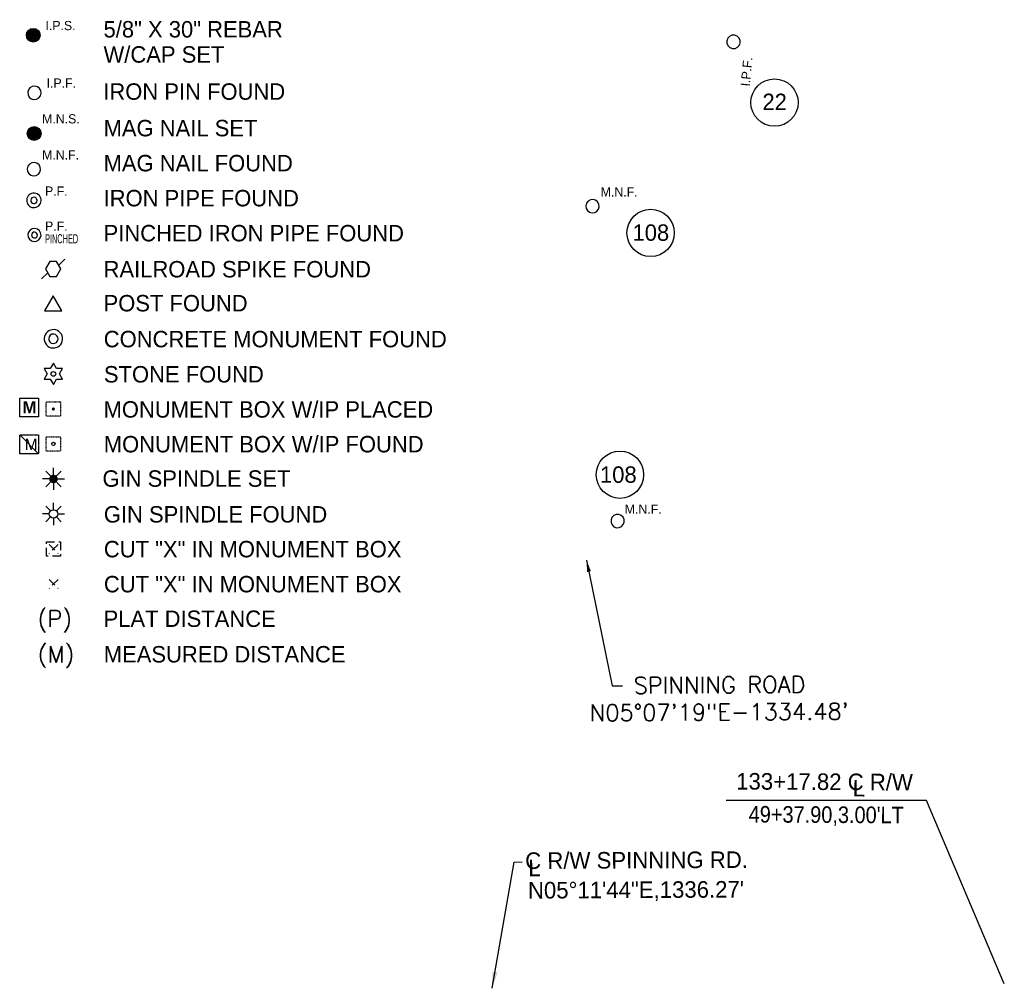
# Model space of a CAD drawing. Header units: feet. Extents: x 1577529 to 1584375, y 671861 to 674419.
# Tile 1 of 12: x 1577529 to 1578278, y 672210 to 672947. Entities that reach past the tile are written whole.
import ezdxf
from ezdxf.enums import TextEntityAlignment as Align

# ---------------------------------------------------------------- set-up
doc = ezdxf.new("R2010")
doc.units = ezdxf.units.FT
doc.header["$MEASUREMENT"] = 0
doc.linetypes.add('HIDDEN', pattern=[0.375, 0.25, -0.125])
doc.linetypes.add('HIDDEN4', pattern=[0.09375, 0.0625, -0.03125])
doc.layers.add('RW_X_Text-CLplat', color=30, linetype='Continuous')
doc.styles.add('C1', font='simplex.shx')
doc.styles.add('LEROY', font='simplex')
doc.styles.add('ODOT', font='arialbd.ttf')
doc.styles.get("Standard").update_dxf_attribs({"font": 'font31.shx'})
doc.styles.add('Style-font31', font='font31.shx')
doc.dimstyles.new('COEC', dxfattribs={"dimscale": 13.9, "dimtxt": 0.18, "dimasz": 0.18, "dimexe": 0.18, "dimexo": 0.0625, "dimgap": 0.09, "dimtad": 1, "dimzin": 0, "dimdsep": 46, "dimtxsty": 'Standard', "dimcen": 0.09, "dimclrd": 256, "dimclre": 256, "dimclrt": 256, "dimaunit": 1, "dimadec": 4, "dimazin": 0, "dimtfac": 1, "dimtofl": 0, "dimtmove": 0, "dimatfit": 3, "dimfxl": 1, "dimtolj": 1, "dimtzin": 0, "dimlwd": -1, "dimlwe": -1, "dimarcsym": 0})

# ---------------------------------------------------------------- blocks, each defined once
blk = doc.blocks.new('306')
at = {"color": 0, "linetype": 'ByBlock'}
for p, q in [((0.0415, 0.0286), (0.0882, 0.0752)), ((-0.0415, -0.0286), (-0.0882, -0.0752))]:
    blk.add_line(p, q, dxfattribs=at)
blk.add_lwpolyline([(-0.025, -0.0571), (0.025, -0.0571), (0.058, 0), (0.025, 0.0571), (-0.025, 0.0571), (-0.058, 0)], close=True, dxfattribs=at)
blk = doc.blocks.new('307')
at = {"linetype": 'HIDDEN4'}
for p, q in [((-0.0543, 0.0543), (0.0543, 0.0543)), ((-0.0543, -0.0544), (-0.0543, 0.0543)), ((0.0543, 0.0543), (0.0543, -0.0544)), ((0.0543, -0.0544), (-0.0543, -0.0544))]:
    blk.add_line(p, q, dxfattribs=at)
at = {"color": 0, "linetype": 'HIDDEN4'}
for p, q in [((-0.0343, 0.0344), (0.0343, -0.0344)), ((0.0343, 0.0343), (-0.0343, -0.0344))]:
    blk.add_line(p, q, dxfattribs=at)
blk = doc.blocks.new('309')
at = {"color": 0, "linetype": 'HIDDEN4'}
for p, q in [((-0.0343, 0.0344), (0.0343, -0.0344)), ((0.0343, 0.0343), (-0.0343, -0.0344))]:
    blk.add_line(p, q, dxfattribs=at)
blk = doc.blocks.new('343')
at = {"color": 0, "linetype": 'ByBlock'}
for radius in [0.0879, 0.045]:
    blk.add_arc((0, 0), radius, 311.53396, 310.53396, dxfattribs=at)

msp = doc.modelspace()

# ---------------------------------------------------------------- hatches: boundary and pattern name
at = {"layer": 'RW_X_Text-CLplat'}
h = msp.add_hatch(color=256, dxfattribs=at)
edge = h.paths.add_edge_path()
edge.add_arc((1577554.42, 672650.91), 1.25, 0, 360)

# ---------------------------------------------------------------- linework, layer by layer
at = {"layer": 'RW_X_Text-CLplat', "linetype": 'Continuous'}
for p, q in [((1577528.92, 672659.26), (1577543.14, 672659.26)), ((1577528.92, 672645.04), (1577528.92, 672659.26)), ((1577543.14, 672659.26), (1577543.14, 672645.04)), ((1577543.14, 672645.04), (1577528.92, 672645.04))]:
    msp.add_line(p, q, dxfattribs=at)
at = {"layer": 'RW_X_Text-CLplat', "linetype": 'HIDDEN4'}
for p, q in [((1577548.98, 672656.34), (1577559.85, 672656.34)), ((1577548.98, 672645.47), (1577548.98, 672656.34)), ((1577559.85, 672656.34), (1577559.85, 672645.47)), ((1577559.85, 672645.47), (1577548.98, 672645.47)), ((1577549.11, 672629.75), (1577559.98, 672629.75)), ((1577549.11, 672618.89), (1577549.11, 672629.75)), ((1577559.98, 672629.75), (1577559.98, 672618.89)), ((1577559.98, 672618.89), (1577549.11, 672618.89))]:
    msp.add_line(p, q, dxfattribs=at)
at = {"layer": 'RW_X_Text-CLplat', "linetype": 'HIDDEN'}
for p, q in [((1577528.87, 672631.15), (1577543.09, 672631.15)), ((1577528.87, 672616.93), (1577528.87, 672631.15)), ((1577543.09, 672631.15), (1577543.09, 672616.93)), ((1577543.09, 672616.93), (1577528.87, 672616.93))]:
    msp.add_line(p, q, dxfattribs=at)
at = {"layer": 'RW_X_Text-CLplat', "color": 6}
msp.add_line((1577528.87, 672631.15), (1577543.09, 672616.93), dxfattribs=at)
at = {"layer": 'RW_X_Text-CLplat'}
for p, q in [((1577554.56, 672597.68), (1577554.56, 672606.07)), ((1577554.56, 672597.68), (1577546.17, 672597.68)), ((1577554.56, 672597.68), (1577548.63, 672603.61)), ((1577554.56, 672597.68), (1577548.63, 672591.75)), ((1577554.56, 672597.68), (1577560.49, 672603.61)), ((1577554.56, 672597.68), (1577562.95, 672597.68)), ((1577554.56, 672597.68), (1577554.56, 672589.29)), ((1577554.56, 672597.68), (1577560.49, 672591.75)), ((1577552.31, 672573.32), (1577548.65, 672576.97)), ((1577554.58, 672574.26), (1577554.58, 672579.43)), ((1577556.86, 672573.32), (1577560.51, 672576.97)), ((1577551.36, 672571.04), (1577546.19, 672571.04)), ((1577552.31, 672568.76), (1577548.65, 672565.11)), ((1577554.58, 672567.82), (1577554.58, 672562.65)), ((1577556.86, 672568.76), (1577560.51, 672565.11)), ((1577557.8, 672571.04), (1577562.97, 672571.04)), ((1578218.7, 672353.14), (1578066.36, 672353.14)), ((1578277.84, 672213.55), (1578218.7, 672353.14))]:
    msp.add_line(p, q, dxfattribs=at)
at = {"layer": 'RW_X_Text-CLplat', "const_width": 5.25}
for points in [[(1577536.56, 672935.27, 1), (1577541.81, 672935.27, 1)], [(1577537.21, 672860.52, 1), (1577542.46, 672860.52, 1)]]:
    msp.add_lwpolyline(points, format="xyb", close=True, dxfattribs=at)
at = {"layer": 'RW_X_Text-CLplat'}
for points in [[(1577554.34, 672736.94), (1577547.82, 672725.64), (1577560.87, 672725.64)], [(1577549.84, 672677.6), (1577547.51, 672673.57), (1577552.17, 672673.57), (1577554.5, 672669.53), (1577556.83, 672673.57), (1577561.48, 672673.57), (1577559.16, 672677.6), (1577561.48, 672681.63), (1577556.83, 672681.63), (1577554.5, 672685.67), (1577552.17, 672681.63), (1577547.51, 672681.63)]]:
    msp.add_lwpolyline(points, close=True, dxfattribs=at)
at = {"layer": 'RW_X_Text-CLplat', "const_width": 3.25, "flags": 128}
msp.add_lwpolyline([(1577552.94, 672597.68, 1), (1577556.18, 672597.68, 1)], format="xyb", close=True, dxfattribs=at)
at = {"layer": 'RW_X_Text-CLplat'}
for centre, radius in [((1577539.19, 672935.27), 5.25), ((1578103.03, 672884.09), 18), ((1577539.84, 672860.52), 5.25), ((1578008.82, 672784.92), 18), ((1577554.5, 672677.6), 1.75), ((1577554.54, 672624.32), 1.25), ((1577985.47, 672600.92), 18), ((1577554.58, 672571.04), 3.22)]:
    msp.add_circle(centre, radius, dxfattribs=at)
for centre, radius, start, end in [((1578071.84, 672930.29), 5.1, 351.02236, 350.02236), ((1577540.04, 672891.51), 5.1, 266.53396, 265.53396), ((1577539.72, 672833.34), 5.1, 266.53396, 265.53396), ((1577539.69, 672809.64), 5.5, 266.53396, 265.53396), ((1577539.69, 672809.64), 2.43, 266.53396, 265.53396), ((1577964.62, 672805.2), 5.1, 266.53396, 265.53396), ((1577540.09, 672783.29), 5, 266.53396, 265.53396), ((1577540.09, 672783.29), 2.21, 266.53396, 265.53396), ((1577983.7, 672565.64), 5.1, 261.02236, 260.02236)]:
    msp.add_arc(centre, radius, start, end, dxfattribs=at)

# ---------------------------------------------------------------- block references
for name, p, xscale, yscale, zscale in [('306', (1577554.39, 672757.51), 100, 100, 100), ('343', (1577554.5, 672704.33), 79.6875, 79.6875, 79.6875), ('307', (1577554.6, 672544.4), 100, 100, 100), ('309', (1577554.62, 672517.76), 100, 100, 100)]:
    msp.add_blockref(name, p, dxfattribs=dict(at, xscale=xscale, yscale=yscale, zscale=zscale))

# ---------------------------------------------------------------- texts
for s, height, p in [('I.P.S.', 7, (1577548.49, 672939.19)), ('5/8" X 30" REBAR', 12.5, (1577592.66, 672933.61)), ('W/CAP SET', 12.5, (1577592.66, 672914.44)), ('I.P.F.', 7, (1577549.35, 672895.44)), ('IRON PIN FOUND', 12.5, (1577592.45, 672886.21)), ('M.N.S.', 7, (1577545.94, 672868.22)), ('MAG NAIL SET', 12.5, (1577592.68, 672858.4)), ('M.N.F.', 7, (1577545.94, 672840.75)), ('MAG NAIL FOUND', 12.5, (1577592.68, 672831.75)), ('P.F.', 7, (1577548.14, 672813.23)), ('IRON PIPE FOUND', 12.5, (1577592.68, 672805.11)), ('M.N.F.', 7, (1577970.83, 672812.61)), ('P.F.', 7, (1577548.16, 672786.59)), ('PINCHED IRON PIPE FOUND', 12.5, (1577592.7, 672778.47)), ('RAILROAD SPIKE FOUND', 12.5, (1577592.68, 672751.03)), ('POST FOUND', 12.5, (1577592.68, 672725.18)), ('CONCRETE MONUMENT FOUND', 12.5, (1577592.81, 672697.87)), ('STONE FOUND', 12.5, (1577592.93, 672671.1)), ('MONUMENT BOX W/IP PLACED', 12.5, (1577592.66, 672644.36)), ('M', 8.65, (1577532.75, 672619.61)), ('MONUMENT BOX W/IP FOUND', 12.5, (1577592.83, 672617.9)), ('GIN SPINDLE SET', 12.5, (1577591.82, 672591.75)), ('GIN SPINDLE FOUND', 12.5, (1577592.87, 672564.54)), ('M.N.F.', 7, (1577989.12, 672571.24)), ('CUT "X" IN MONUMENT BOX', 12.5, (1577592.9, 672538.05)), ('CUT "X" IN MONUMENT BOX', 12.5, (1577592.92, 672511.41)), ('PLAT DISTANCE', 12.5, (1577592.69, 672485.09)), ('MEASURED DISTANCE', 12.5, (1577592.83, 672458.05))]:
    msp.add_text(s, height=height, dxfattribs=at).set_placement(p)
msp.add_text('I.P.F.', height=7, rotation=84.4884, dxfattribs=at).set_placement((1578084.15, 672896.15))
for s, p in [('22', (1578103.13, 672878.38)), ('108', (1578008.98, 672778.89))]:
    msp.add_text(s, height=12.5, dxfattribs=at).set_placement(p, align=Align.CENTER)
at = {"layer": 'RW_X_Text-CLplat', "width": 0.5}
msp.add_text('PINCHED', height=7, dxfattribs=at).set_placement((1577548.16, 672776.95))
at = {"layer": 'RW_X_Text-CLplat'}
for s, height, style, p in [('M', 9.16, 'ODOT', (1577530.98, 672647.68)), ('(P)', 12.5, 'LEROY', (1577542.48, 672485.09)), ('(M)', 12.5, 'LEROY', (1577542.61, 672458.05))]:
    msp.add_text(s, height=height, dxfattribs=dict(at, style=style)).set_placement(p)
at = {"layer": 'RW_X_Text-CLplat', "style": 'Style-font31'}
msp.add_text('108', height=12.5, dxfattribs=at).set_placement((1577984.24, 672594.76), align=Align.CENTER)
for s, p in [('133+17.82 C R/W', (1578141.08, 672361.03)), ('L', (1578167.13, 672356.09))]:
    msp.add_text(s, height=12.6, rotation=359.6864, dxfattribs=at).set_placement(p, align=Align.CENTER)
at = {"layer": 'RW_X_Text-CLplat', "style": 'Style-font31', "width": 0.9}
msp.add_text("49+37.90,3.00'LT", height=12.6, rotation=359.6864, dxfattribs=at).set_placement((1578142.35, 672335.98), align=Align.CENTER)
at = {"layer": 'RW_X_Text-CLplat', "style": 'Style-font31'}
for s, p in [('C R/W SPINNING RD.', (1577913.42, 672300.92)), ('L', (1577915.79, 672295.41)), ('N05°11\'44"E,1336.27\'', (1577915.51, 672278.39))]:
    msp.add_text(s, height=12.6, rotation=0.28641, dxfattribs=at).set_placement(p)
at = {"layer": 'RW_X_Text-CLplat', "char_height": 12.6, "attachment_point": 5, "rotation": 0.38379, "style": 'C1'}
for s, insert in [('SPINNING ROAD                            ', (1578061.24, 672440.98)), ('N05%%D07\'19"E-1334.48\'                    ', (1578061, 672420.31))]:
    msp.add_mtext_dynamic_manual_height_columns(s, width=199.2682, gutter_width=45, heights=[0], dxfattribs=dict(at, insert=insert))

# ---------------------------------------------------------------- leaders
at = {"layer": 'RW_X_Text-CLplat'}
for points, override in [([(1577960.08, 672535.99), (1577979.59, 672440.35), (1577987.37, 672440.35)], {"dimscale": 50, "dimgap": 0.09, "dimtad": 0}), ([(1577888.21, 672210.12), (1577904.89, 672306.22), (1577911.01, 672306.24)], {"dimscale": 70, "dimgap": 0.09, "dimtad": 0})]:
    msp.add_leader(points, dimstyle='COEC', override=override, dxfattribs=at)

doc.saveas('drawing.dxf')
